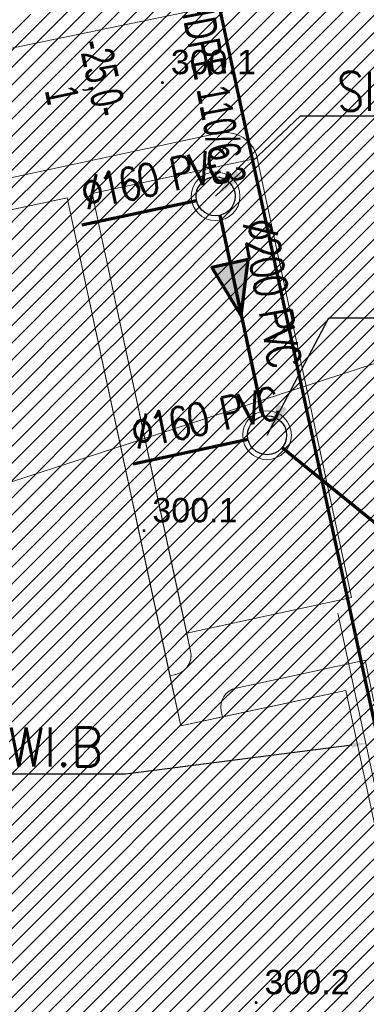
# Model space of a CAD drawing. Header units: metres. Extents: x 6567444 to 13135881, y 5574237 to 11149086.
# Tile 50 of 212: x 6567882 to 6567893, y 5574424 to 5574454. Entities that reach past the tile are written whole.
import ezdxf
from ezdxf import colors
from ezdxf.entities.mleader import LeaderData, LeaderLine
from ezdxf.math import Vec2, Vec3

# ---------------------------------------------------------------- set-up
doc = ezdxf.new("R2010")
doc.units = ezdxf.units.M
for name, color, linetype, lineweight in [('_MDCP$0$OTRN', 7, 'Continuous', 13), ('_MDCP$1$GES_PrzewodWodociagowy', 5, 'Continuous', 18), ('_TT_KAN_S_Opis_DN', 7, 'Continuous', 30), ('_TT_KAN_S_Opis_PKT_Siec_I', 7, 'Continuous', 30), ('_TT_KAN_S_ZEWN', 34, 'Continuous', 70), ('_TT_opis', 7, 'Continuous', 25), ('_TT_WOD_Opis_PKT_I', 7, 'Continuous', 30), ('GE.I.6640.1.468.2024_MDCP_dodatkowe pomiary_12.03.2026$0$GES_PrzewodWodociagowy', 5, 'Continuous', 18), ('GE.I.6640.1.468.2024_MDCP_dodatkowe pomiary_12.03.2026$0$OTRN', 7, 'Continuous', 13), ('PT-IE-001 PZT - instal. elektr XREFF$0$SEL_OPIS_legenda', 7, 'Continuous', 18), ('PT-IE-001 PZT - instal. elektr XREFF$0$SEN_kanalizacja_kablowa', 30, 'PT-IE-001 PZT - instal. elektr XREFF$0$SEN_t', 20)]:
    doc.layers.add(name, color=color, linetype=linetype, lineweight=lineweight)
for name, color, linetype in [('_MDCP$0$OTRN_O', 7, 'Continuous'), ('FORMA - Arch 01 - PZT 1 Strefy', 7, 'Continuous'), ('GE.I.6640.1.468.2024_MDCP_dodatkowe pomiary_12.03.2026$0$OTRN_O', 7, 'Continuous')]:
    doc.layers.add(name, color=color, linetype=linetype)
doc.styles.add('_MDCP$0$BDOT', font='arial.ttf', dxfattribs={"width": 0.9})
doc.styles.add('GE.I.6640.1.468.2024_MDCP_dodatkowe pomiary_12.03.2026$0$BDOT', font='arial.ttf', dxfattribs={"width": 0.9})
doc.styles.add('PT-IE-001 PZT - instal. elektr XREFF$0$ARIAL', font='ARIALN.TTF', dxfattribs={"width": 0.8})
doc.styles.add('PT-IE-001 PZT - instal. elektr XREFF$0$ROMANS', font='ARIALN.TTF', dxfattribs={"width": 0.8})
doc.styles.add('pzt_11-06-2015 (2)$0$RomanS', font='romans.shx')
doc.styles.add('ROMANS', font='romans.shx', dxfattribs={"width": 0.9})
doc.styles.get("Standard").update_dxf_attribs({"font": 'arial.ttf'})
doc.linetypes.add('PT-IE-001 PZT - instal. elektr XREFF$0$SEN_t', pattern='A,5,["t",PT-IE-001 PZT - instal. elektr XREFF$0$ARIAL,S=1,R=0,X=2.1,Y=0.25],5', length=10)
doc.dimstyles.new('ISO-25', dxfattribs={"dimtxt": 2.5, "dimasz": 2.5, "dimexe": 1.25, "dimexo": 0.625, "dimtad": 1, "dimtxsty": 'Standard', "dimcen": 2.5, "dimadec": 0, "dimazin": 0, "dimtfac": 1, "dimtmove": 0, "dimatfit": 3, "dimfxl": 1, "dimarcsym": 0})
pattern_1 = [(45, (0, 0), (-0.265165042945, 0.265165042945), [])]

# ---------------------------------------------------------------- blocks, each defined once
blk = doc.blocks.new('_MDCP$0$OTRN')
at = {"layer": '_MDCP$0$OTRN', "color": 0, "const_width": 0.09}
blk.add_lwpolyline([(-0.045, 0, 1), (0.045, 0, 1)], format="xyb", close=True, dxfattribs=at)
at = {"layer": '_MDCP$0$OTRN_O', "color": 0, "style": '_MDCP$0$BDOT'}
blk.add_attdef('RZEDNA', (0.514, 0.515), '', height=1.5, dxfattribs=at)
blk = doc.blocks.new('_MDCP')
at = {"layer": '_MDCP$1$GES_PrzewodWodociagowy', "color": 5, "linetype": 'Continuous', "lineweight": 18}
blk.add_lwpolyline([(6567818.054, 5574440.375), (6567892.06, 5574455.65), (6567958.853, 5574454.349)], dxfattribs=at)
at = {"layer": '_MDCP$1$GES_PrzewodWodociagowy', "color": 5, "linetype": 'Continuous', "lineweight": 18, "flags": 128}
blk.add_lwpolyline([(6567848.987, 5574429.438), (6567896.394, 5574444.884), (6567911.585, 5574448.06)], dxfattribs=at)
at = {"layer": '_MDCP$0$OTRN', "color": 14, "xscale": 0.5, "yscale": 0.5, "zscale": 0.5}
for p, values in [((6567886.809, 5574452.534, 300.061), {'RZEDNA': '300.1'}), ((6567886.24, 5574438.739, 300.141), {'RZEDNA': '300.1'}), ((6567889.693, 5574424.212, 300.172), {'RZEDNA': '300.2'})]:
    blk.add_blockref('_MDCP$0$OTRN', p, dxfattribs=at).add_auto_attribs(values)
blk = doc.blocks.new('GE.I.6640.1.468.2024_MDCP_dodatkowe pomiary_12.03.2026$0$OTRN')
at = {"layer": 'GE.I.6640.1.468.2024_MDCP_dodatkowe pomiary_12.03.2026$0$OTRN', "color": 0, "const_width": 0.09}
blk.add_lwpolyline([(-0.045, 0, 1), (0.045, 0, 1)], format="xyb", close=True, dxfattribs=at)
at = {"layer": 'GE.I.6640.1.468.2024_MDCP_dodatkowe pomiary_12.03.2026$0$OTRN_O', "color": 0, "style": 'GE.I.6640.1.468.2024_MDCP_dodatkowe pomiary_12.03.2026$0$BDOT'}
blk.add_attdef('RZEDNA', (0.514, 0.515), '', height=1.5, dxfattribs=at)
blk = doc.blocks.new('GE.I.6640.1.468.2024_MDCP_dodatkowe pomiary_12.03.2026')
at = {"layer": 'GE.I.6640.1.468.2024_MDCP_dodatkowe pomiary_12.03.2026$0$GES_PrzewodWodociagowy', "color": 5, "linetype": 'Continuous', "lineweight": 18}
blk.add_lwpolyline([(6567818.054, 5574440.375), (6567892.06, 5574455.65), (6567958.853, 5574454.349)], dxfattribs=at)
at = {"layer": 'GE.I.6640.1.468.2024_MDCP_dodatkowe pomiary_12.03.2026$0$GES_PrzewodWodociagowy', "color": 5, "linetype": 'Continuous', "lineweight": 18, "flags": 128}
blk.add_lwpolyline([(6567848.987, 5574429.438), (6567896.394, 5574444.884), (6567911.585, 5574448.06)], dxfattribs=at)
at = {"layer": 'GE.I.6640.1.468.2024_MDCP_dodatkowe pomiary_12.03.2026$0$OTRN', "color": 14, "xscale": 0.5, "yscale": 0.5, "zscale": 0.5}
for p, values in [((6567886.809, 5574452.534, 300.061), {'RZEDNA': '300.1'}), ((6567886.24, 5574438.739, 300.141), {'RZEDNA': '300.1'}), ((6567889.693, 5574424.212, 300.172), {'RZEDNA': '300.2'})]:
    blk.add_blockref('GE.I.6640.1.468.2024_MDCP_dodatkowe pomiary_12.03.2026$0$OTRN', p, dxfattribs=at).add_auto_attribs(values)
blk = doc.blocks.new('PT-IE-001 PZT - instal. elektr XREFF')
at = {"layer": 'PT-IE-001 PZT - instal. elektr XREFF$0$SEN_kanalizacja_kablowa', "ltscale": 0.5, "const_width": 0.1}
blk.add_lwpolyline([(6567885.106, 5574470.799), (6567894.008, 5574429.727)], dxfattribs=at)
at = {"layer": 'PT-IE-001 PZT - instal. elektr XREFF$0$SEL_OPIS_legenda', "lineweight": 30, "style": 'PT-IE-001 PZT - instal. elektr XREFF$0$ROMANS', "width": 0.8}
for s, rotation, p in [('1xRHDPE 110/6,3', 280.7389, (6567887.025, 5574456.681)), ('-25,0-', 282.1292, (6567884.225, 5574453.754)), ('1', 282.1292, (6567883.179, 5574452.295))]:
    blk.add_text(s, height=1, rotation=rotation, dxfattribs=at).set_placement(p)

msp = doc.modelspace()

# ---------------------------------------------------------------- block references
at = {"layer": 'Defpoints'}
msp.add_blockref('GE.I.6640.1.468.2024_MDCP_dodatkowe pomiary_12.03.2026', (0, 0), dxfattribs=at)

# ---------------------------------------------------------------- next in the draw order: block references
msp.add_blockref('_MDCP', (0, 0))

# ---------------------------------------------------------------- next in the draw order: hatches: boundary and pattern name
at = {"layer": '_TT_KAN_S_ZEWN', "lineweight": 70}
msp.add_hatch(color=256, dxfattribs=at).paths.add_polyline_path([(6567889.45, 5574447.083), (6567888.329, 5574446.84), (6567889.237, 5574445.357)])

# ---------------------------------------------------------------- next in the draw order: linework, layer by layer
at = {"layer": '_TT_KAN_S_ZEWN'}
for p, q in [((6567884.326, 5574448.15), (6567887.858, 5574448.909)), ((6567885.907, 5574440.793), (6567889.444, 5574441.553)), ((6567890.496, 5574441.301), (6567899.429, 5574434.045))]:
    msp.add_line(p, q, dxfattribs=at)
msp.add_lwpolyline([(6567888.571, 5574448.449), (6567889.903, 5574442.265)], dxfattribs=at)
at = {"layer": '_TT_KAN_S_ZEWN', "lineweight": 70}
msp.add_lwpolyline([(6567889.45, 5574447.083), (6567888.329, 5574446.84), (6567889.237, 5574445.357), (6567889.45, 5574447.083)], dxfattribs=at)
at = {"layer": '_TT_KAN_S_ZEWN', "lineweight": 13}
for centre in [(6567888.444, 5574449.035), (6567890.03, 5574441.679)]:
    msp.add_circle(centre, 0.75, dxfattribs=at)
at = {"layer": '_TT_KAN_S_ZEWN', "lineweight": 30}
for centre in [(6567888.444, 5574449.035), (6567890.03, 5574441.679)]:
    msp.add_circle(centre, 0.6, dxfattribs=at)
at = {"layer": '_TT_opis', "lineweight": 18}
msp.add_lwpolyline([(6567892.208, 5574436.2), (6567903.418, 5574384.041)], dxfattribs=at)

# ---------------------------------------------------------------- next in the draw order: texts
at = {"layer": '_TT_KAN_S_Opis_DN', "char_height": 1, "attachment_point": 1, "style": 'pzt_11-06-2015 (2)$0$RomanS'}
for s, insert, rotation in [('\\T0.85;\\W0.8;%%C160 PVC', (6567884.217, 5574449.593), 12.0081), ('\\T0.85;\\W0.8;%%C200 PVC', (6567890.258, 5574448.426), 280.3457), ('\\T0.85;\\W0.8;%%C160 PVC', (6567885.754, 5574442.225), 12.0081)]:
    msp.add_mtext_dynamic_manual_height_columns(s, width=9.13673, gutter_width=12.5, heights=[0], dxfattribs=dict(at, insert=insert, rotation=rotation))
at = {"layer": '_TT_KAN_S_Opis_PKT_Siec_I', "insert": (6567892.192, 5574452.868), "char_height": 1.2, "attachment_point": 1, "style": 'ROMANS'}
msp.add_mtext('\\W0.8;SI.7', dxfattribs=at)

# ---------------------------------------------------------------- next in the draw order: leaders
at = {"layer": '_TT_KAN_S_Opis_PKT_Siec_I', "lineweight": 25, "annotation_type": 0, "has_hookline": 1, "hookline_direction": 0, "text_width": 2.377}
for points in [[(6567888.444, 5574449.035), (6567891.061, 5574451.509), (6567892.061, 5574451.509)], [(6567890.03, 5574441.679), (6567891.928, 5574445.294), (6567892.928, 5574445.294)]]:
    msp.add_leader(points, dimstyle='ISO-25', override={"dimasz": 1, "dimgap": 0.625, "dimtad": 3}, dxfattribs=at)
at = {"layer": '_TT_WOD_Opis_PKT_I'}
ml = msp.add_multileader_mtext('Standard', dxfattribs=at)
ml.set_content('\\C7;WI.B', color=256, style='ROMANS')
ml.set_leader_properties(color=7, linetype='ByLayer', lineweight=25)
ml.build(insert=Vec2(0, 0))
ml.multileader.update_dxf_attribs({"text_left_attachment_type": 5, "text_right_attachment_type": 5, "dogleg_length": 0.2, "arrow_head_size": 0.5})
ctx = ml.context
ctx.base_point, ctx.char_height, ctx.arrow_head_size, ctx.landing_gap_size, ctx.plane_origin = Vec3(6567881.49, 5574431.24), 1.2, 0.5, 0.5, Vec3(6567929.871, 5574444.495)
ctx.left_attachment, ctx.right_attachment, ctx.text_align_type = 5, 5, 2
notes = []
notes.append((ctx, [(0, (1, 1, 0), (6567885.673, 5574431.24), (-1, 0), 0.2, [(0, [(6567893.132, 5574432.2)], 0, [])])]))
ctx.mtext.insert, ctx.mtext.alignment, ctx.mtext.flow_direction = Vec3(6567884.973, 5574432.68), 3, 5
for ctx, leaders in notes:
    for number, flags, end, landing, length, lines in leaders:
        leader = LeaderData()
        leader.index, (leader.has_last_leader_line, leader.has_dogleg_vector, leader.attachment_direction) = number, flags
        leader.last_leader_point, leader.dogleg_vector, leader.dogleg_length = Vec3(end), Vec3(landing), length
        for number, points, colour, breaks in lines:
            line = LeaderLine()
            line.index, line.vertices, line.color, line.breaks = number, Vec3.list(points), colors.encode_raw_color(colour), breaks
            leader.lines.append(line)
        ctx.leaders.append(leader)

# ---------------------------------------------------------------- next in the draw order: block references
msp.add_blockref('PT-IE-001 PZT - instal. elektr XREFF', (0, 0))

# ---------------------------------------------------------------- next in the draw order: hatches: boundary and pattern name
at = {"layer": 'FORMA - Arch 01 - PZT 1 Strefy', "linetype": 'Continuous', "lineweight": 0, "true_color": 0x69697f}
h = msp.add_hatch(dxfattribs=at)
h.set_pattern_fill('ANSI31', color=8, scale=3, style=0)
h.set_pattern_definition(pattern_1)
h.paths.add_polyline_path([(6567868.664, 5574447.184), (6567873.254, 5574448.171), (6567873.813, 5574447.81), (6567888.539, 5574450.975, -0.233884), (6567889.399, 5574450.758, -0.164402), (6567889.726, 5574450.208), (6567892.634, 5574436.678), (6567887.555, 5574435.586), (6567887.676, 5574435.026), (6567887.676, 5574435.025, -0.414102), (6567887.215, 5574434.313), (6567887.039, 5574434.275), (6567887.371, 5574432.73), (6567888.657, 5574433.007), (6567888.619, 5574433.183, -0.414214), (6567889.08, 5574433.895), (6567893.049, 5574434.749), (6567893.322, 5574433.479), (6567898.21, 5574434.53), (6567906.331, 5574396.74), (6567909.836, 5574380.434), (6567926.815, 5574389.768), (6567940.833, 5574410.263, 0.198373), (6567942.208, 5574417.794), (6567932.917, 5574461.025), (6567905.128, 5574455.052, -0.414214), (6567901.564, 5574457.355), (6567901.459, 5574457.843, -0.414214), (6567903.762, 5574461.407), (6567939.749, 5574469.141, -0.063253), (6567941.005, 5574469.249), (6567939.792, 5574475.428, -0.052799), (6567938.687, 5574475.025), (6567900.546, 5574466.853, -0.086628), (6567900.202, 5574466.839), (6567886.587, 5574463.893), (6567887.53, 5574459.452), (6567888.307, 5574455.835), (6567882.192, 5574454.521), (6567875.153, 5574453.008), (6567867.754, 5574451.418)])
h.paths.add_polyline_path([(6567903.07, 5574442.847), (6567912.847, 5574444.948), (6567923.521, 5574395.283), (6567913.745, 5574393.181)], flags=0)
h.paths.add_polyline_path([(6567925.121, 5574405.928, -0.004779), (6567925.109, 5574405.984), (6567925.133, 5574405.989)], flags=0)
h.paths.add_polyline_path([(6567932.495, 5574408.258), (6567927.607, 5574407.207), (6567918.151, 5574451.203), (6567927.928, 5574453.304), (6567936.333, 5574414.197), (6567931.445, 5574413.146)], flags=0)
at = {"layer": 'FORMA - Arch 01 - PZT 1 Strefy', "linetype": 'Continuous', "lineweight": 0, "true_color": 0x786554}
h = msp.add_hatch(dxfattribs=at)
h.set_pattern_fill('ANSI31', color=37, scale=3, style=0)
h.set_pattern_definition(pattern_1)
h.paths.add_polyline_path([(6567855.246, 5574456.301), (6567851.757, 5574462.185), (6567854.181, 5574450.906), (6567854.544, 5574449.216), (6567856.5, 5574449.636), (6567856.137, 5574451.322), (6567883.371, 5574457.115), (6567888.037, 5574457.095), (6567887.53, 5574459.452, 0.007414), (6567887.327, 5574460.148), (6567886.587, 5574463.893), (6567882.349, 5574463.025), (6567879.755, 5574458.888), (6567862.162, 5574455.107)])
at = {"layer": 'FORMA - Arch 01 - PZT 1 Strefy', "linetype": 'Continuous', "lineweight": 0, "true_color": 0x577933}
h = msp.add_hatch(dxfattribs=at)
h.set_pattern_fill('ANSI31', color=77, scale=3, style=0)
h.set_pattern_definition(pattern_1)
h.paths.add_polyline_path([(6567874.014, 5574368.787), (6567903.73, 5574375.51), (6567926.87, 5574388.23), (6567941.769, 5574410.008), (6567945.87, 5574425.68), (6567946.274, 5574437.791), (6567944.961, 5574438.318), (6567943.09, 5574447.025), (6567939.696, 5574458.048), (6567938.856, 5574457.187), (6567945.454, 5574426.488), (6567940.566, 5574425.437), (6567942.208, 5574417.794, -0.198349), (6567940.833, 5574410.263), (6567926.815, 5574389.768), (6567903.433, 5574376.914), (6567873.643, 5574370.512)])
at = {"layer": 'FORMA - Arch 01 - PZT 1 Strefy', "linetype": 'Continuous', "lineweight": 0, "true_color": 0x606060}
h = msp.add_hatch(dxfattribs=at)
h.set_pattern_fill('ANSI31', color=251, scale=3, style=0)
h.set_pattern_definition(pattern_1)
h.paths.add_polyline_path([(6567871.897, 5574368.332), (6567874.014, 5574368.787), (6567873.643, 5574370.512), (6567903.422, 5574376.912), (6567909.835, 5574380.437), (6567906.331, 5574396.74), (6567901.444, 5574395.69), (6567900.638, 5574399.438, 0.414214), (6567899.925, 5574399.899), (6567899.749, 5574399.861), (6567903.66, 5574381.663), (6567879.003, 5574376.364), (6567879.525, 5574373.939), (6567879.51, 5574373.936), (6567873.199, 5574372.58), (6567872.678, 5574375.004), (6567872.546, 5574374.976), (6567856.579, 5574449.269), (6567867.702, 5574451.66), (6567867.644, 5574451.942), (6567854.542, 5574449.228), (6567857.367, 5574436.081), (6567857.331, 5574436.103), (6567866.955, 5574391.323), (6567867.301, 5574389.716), (6567869.023, 5574381.702), (6567871.013, 5574372.442), (6567871.082, 5574372.125), (6567871.526, 5574370.057)])
at = {"layer": 'FORMA - Arch 01 - PZT 1 Strefy', "linetype": 'Continuous', "lineweight": 0, "ltscale": 5, "true_color": 0xf0e6d9}
h = msp.add_hatch(dxfattribs=at)
h.set_pattern_fill('ANSI31', color=254, scale=3, style=0)
h.set_pattern_definition(pattern_1)
h.paths.add_polyline_path([(6567856.579, 5574449.269), (6567872.546, 5574374.976), (6567872.678, 5574375.004), (6567873.199, 5574372.58), (6567879.525, 5574373.939), (6567879.003, 5574376.364), (6567903.66, 5574381.663), (6567892.45, 5574433.822), (6567887.371, 5574432.73), (6567883.877, 5574448.989), (6567868.965, 5574445.784), (6567867.702, 5574451.66)])
at = {"layer": 'FORMA - Arch 01 - PZT 1 Strefy', "linetype": 'Continuous', "lineweight": 0, "true_color": 0x606060}
h = msp.add_hatch(dxfattribs=at)
h.set_pattern_fill('ANSI31', color=251, scale=3, style=0)
h.set_pattern_definition(pattern_1)
h.paths.add_polyline_path([(6567873.813, 5574447.81), (6567873.254, 5574448.171), (6567868.664, 5574447.184), (6567868.965, 5574445.784), (6567883.877, 5574448.989), (6567887.039, 5574434.275), (6567887.215, 5574434.313, 0.414595), (6567887.676, 5574435.026), (6567884.647, 5574449.116), (6567889.726, 5574450.21, 0.413738), (6567888.539, 5574450.975)])
at = {"layer": 'FORMA - Arch 01 - PZT 1 Strefy', "linetype": 'Continuous', "lineweight": 0, "true_color": 0x4b7a78}
h = msp.add_hatch(dxfattribs=at)
h.set_pattern_fill('ANSI31', color=137, scale=3, style=0)
h.set_pattern_definition(pattern_1)
h.paths.add_polyline_path([(6567889.726, 5574450.208), (6567884.647, 5574449.116), (6567887.555, 5574435.586), (6567892.634, 5574436.678)])
at = {"layer": 'FORMA - Arch 01 - PZT 1 Strefy', "linetype": 'Continuous', "lineweight": 0, "true_color": 0x606060}
h = msp.add_hatch(dxfattribs=at)
h.set_pattern_fill('ANSI31', color=251, scale=3, style=0)
h.set_pattern_definition(pattern_1)
h.paths.add_polyline_path([(6567889.08, 5574433.895, 0.414214), (6567888.619, 5574433.183), (6567888.657, 5574433.007), (6567892.45, 5574433.822), (6567899.482, 5574401.102), (6567899.658, 5574401.14, 0.414214), (6567900.119, 5574401.853), (6567893.175, 5574434.162), (6567893.049, 5574434.749)])

# ---------------------------------------------------------------- next in the draw order: linework, layer by layer
at = {"layer": 'FORMA - Arch 01 - PZT 1 Strefy', "color": 254, "linetype": 'Continuous', "lineweight": 13, "true_color": 0xd2d2ff}
for p, q in [((6567873.813, 5574447.81), (6567888.539, 5574450.975)), ((6567889.726, 5574450.208), (6567892.634, 5574436.678)), ((6567892.634, 5574436.678), (6567887.555, 5574435.586)), ((6567887.555, 5574435.586), (6567887.676, 5574435.026)), ((6567887.676, 5574435.026), (6567887.676, 5574435.025)), ((6567889.08, 5574433.895), (6567893.049, 5574434.749)), ((6567893.049, 5574434.749), (6567893.322, 5574433.479)), ((6567887.215, 5574434.313), (6567887.039, 5574434.275)), ((6567887.039, 5574434.275), (6567887.371, 5574432.73)), ((6567888.657, 5574433.007), (6567888.619, 5574433.183)), ((6567887.371, 5574432.73), (6567888.657, 5574433.007))]:
    msp.add_line(p, q, dxfattribs=at)
at = {"layer": 'FORMA - Arch 01 - PZT 1 Strefy', "color": 9, "linetype": 'Continuous', "lineweight": 13}
for p, q in [((6567888.539, 5574450.975), (6567873.813, 5574447.81)), ((6567884.647, 5574449.116), (6567889.726, 5574450.21)), ((6567868.965, 5574445.784), (6567883.877, 5574448.989)), ((6567883.877, 5574448.989), (6567887.039, 5574434.275)), ((6567887.676, 5574435.026), (6567884.647, 5574449.116)), ((6567893.049, 5574434.749), (6567889.08, 5574433.895)), ((6567893.175, 5574434.162), (6567893.049, 5574434.749)), ((6567887.039, 5574434.275), (6567887.215, 5574434.313)), ((6567888.657, 5574433.007), (6567892.45, 5574433.822)), ((6567892.45, 5574433.822), (6567899.482, 5574401.102)), ((6567888.619, 5574433.183), (6567888.657, 5574433.007))]:
    msp.add_line(p, q, dxfattribs=at)
at = {"layer": 'FORMA - Arch 01 - PZT 1 Strefy', "color": 131, "linetype": 'Continuous', "lineweight": 13, "true_color": 0x97f4f0}
for p, q in [((6567889.726, 5574450.208), (6567884.647, 5574449.116)), ((6567892.634, 5574436.678), (6567889.726, 5574450.208)), ((6567884.647, 5574449.116), (6567887.555, 5574435.586)), ((6567887.555, 5574435.586), (6567892.634, 5574436.678))]:
    msp.add_line(p, q, dxfattribs=at)
at = {"layer": 'FORMA - Arch 01 - PZT 1 Strefy', "color": 254, "linetype": 'Continuous', "lineweight": 0, "true_color": 0xe3cfb5}
for p, q in [((6567883.877, 5574448.989), (6567868.965, 5574445.784)), ((6567887.371, 5574432.73), (6567883.877, 5574448.989)), ((6567892.45, 5574433.822), (6567887.371, 5574432.73)), ((6567903.66, 5574381.663), (6567892.45, 5574433.822))]:
    msp.add_line(p, q, dxfattribs=at)
at = {"layer": 'FORMA - Arch 01 - PZT 1 Strefy', "color": 254, "linetype": 'Continuous', "lineweight": 13, "true_color": 0xd2d2ff}
for centre, radius, start, end in [((6567888.749, 5574449.998), 1, 49.4738, 102.1296), ((6567888.749, 5574449.998), 1, 12.1296, 49.4738), ((6567887.09, 5574434.899), 0.599, 282.1032, 12.0813), ((6567889.206, 5574433.309), 0.6, 102.1296, 192.1296)]:
    msp.add_arc(centre, radius, start, end, dxfattribs=at)
at = {"layer": 'FORMA - Arch 01 - PZT 1 Strefy', "color": 9, "linetype": 'Continuous', "lineweight": 13}
for centre, radius, start, end in [((6567888.749, 5574449.998), 1, 12.2342, 102.1411), ((6567887.09, 5574434.899), 0.599, 282.1032, 12.1778), ((6567889.206, 5574433.309), 0.6, 102.1296, 192.1296)]:
    msp.add_arc(centre, radius, start, end, dxfattribs=at)

doc.saveas('drawing.dxf')
